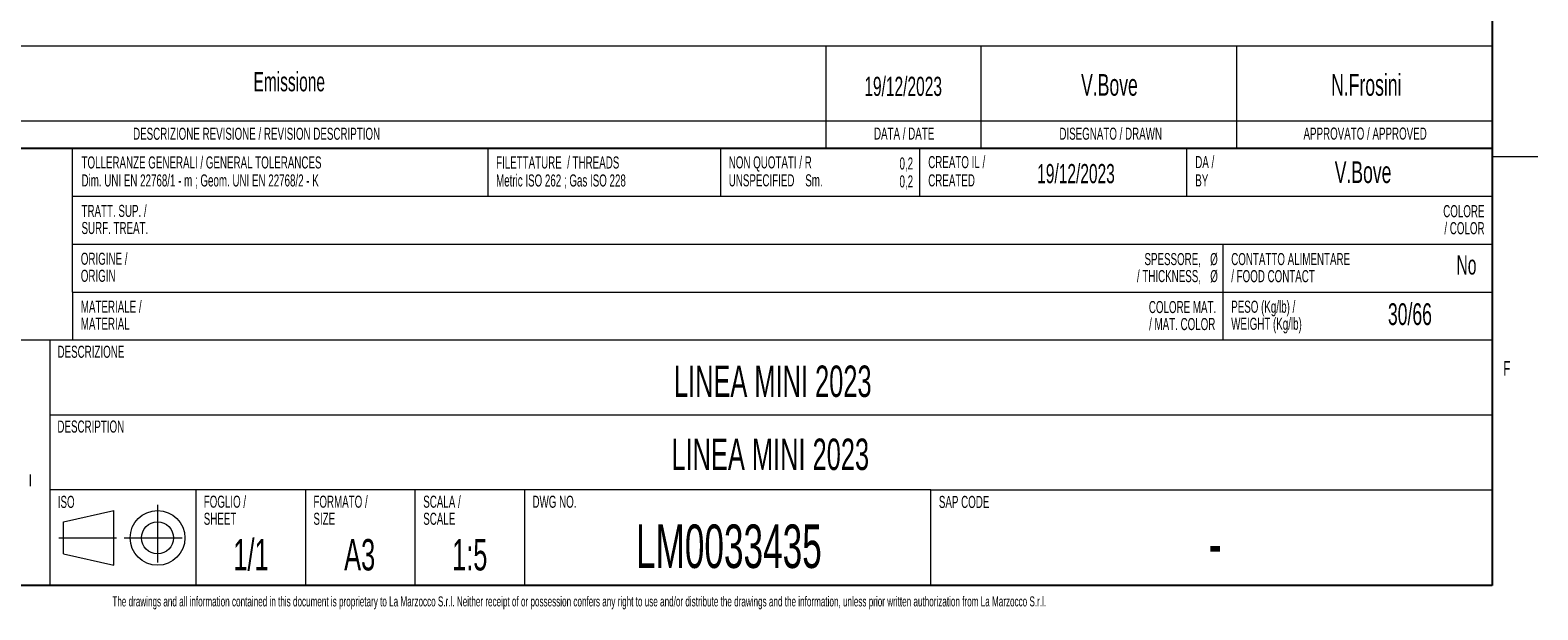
# Model space of a CAD drawing. Header units: millimetres. Extents: x 1 to 419, y 2 to 295.
# Tile 41 of 59: x 253 to 418, y 5 to 68. Entities that reach past the tile are written whole.
import ezdxf

# ---------------------------------------------------------------- set-up
doc = ezdxf.new("R2010")
doc.units = ezdxf.units.MM
doc.linetypes.add('CENTER', pattern=[10.16, 6.35, -1.27, 1.27, -1.27])
doc.styles.add('SLDTEXTSTYLE0', font='TXT', dxfattribs={"width": 0.605})

# ---------------------------------------------------------------- blocks, each defined once
blk = doc.blocks.new('SW_NOTE_0_2')
at = {"color": 0, "linetype": 'Continuous', "lineweight": 0, "attachment_point": 3, "style": 'SLDTEXTSTYLE0'}
for s, insert, char_height in [('/ THICKNESS,', (11.7, 1.71), 1.3229), ('%%c', (13.55, 1.71), 1.323)]:
    blk.add_mtext(s, dxfattribs=dict(at, insert=insert, char_height=char_height))
blk = doc.blocks.new('SW_NOTE_0_3')
at = {"color": 0, "linetype": 'Continuous', "lineweight": 0, "char_height": 1.323, "attachment_point": 3, "style": 'SLDTEXTSTYLE0'}
for s, insert in [('SPESSORE,', (10.34, 1.71)), ('%%c', (12.18, 1.71))]:
    blk.add_mtext(s, dxfattribs=dict(at, insert=insert))
blk = doc.blocks.new('SW_NOTE_0_4')
at = {"color": 0, "linetype": 'Continuous', "lineweight": 0, "char_height": 1.3229, "attachment_point": 1, "style": 'SLDTEXTSTYLE0'}
for s, insert in [('CONTATTO ALIMENTARE', (0, 1.71)), ('/ FOOD CONTACT', (0, -0.16))]:
    blk.add_mtext(s, dxfattribs=dict(at, insert=insert))
blk = doc.blocks.new('SW_NOTE_0_5')
at = {"color": 0, "linetype": 'Continuous', "lineweight": 0, "char_height": 1.3229, "attachment_point": 1, "style": 'SLDTEXTSTYLE0'}
for s, insert in [('TRATT. SUP. /', (0, 1.71)), ('SURF. TREAT.', (0, -0.16))]:
    blk.add_mtext(s, dxfattribs=dict(at, insert=insert))
blk = doc.blocks.new('SW_NOTE_0_6')
at = {"color": 0, "linetype": 'Continuous', "lineweight": 0, "char_height": 1.323, "attachment_point": 1, "style": 'SLDTEXTSTYLE0'}
for s, insert in [('ORIGINE /', (0, 1.71)), ('ORIGIN', (0, -0.16))]:
    blk.add_mtext(s, dxfattribs=dict(at, insert=insert))
blk = doc.blocks.new('SW_NOTE_0_7')
at = {"color": 0, "linetype": 'Continuous', "lineweight": 0, "char_height": 1.3229, "attachment_point": 1, "style": 'SLDTEXTSTYLE0'}
for s, insert in [('FILETTATURE  / THREADS', (0, 1.71)), ('Metric ISO 262 ; Gas ISO 228', (0, -0.26))]:
    blk.add_mtext(s, dxfattribs=dict(at, insert=insert))
blk = doc.blocks.new('SW_NOTE_0_8')
at = {"color": 0, "linetype": 'Continuous', "lineweight": 0, "char_height": 1.3229, "attachment_point": 1, "style": 'SLDTEXTSTYLE0'}
for s, insert in [('NON QUOTATI / R', (0, 1.71)), ('UNSPECIFIED    Sm.', (0, -0.26))]:
    blk.add_mtext(s, dxfattribs=dict(at, insert=insert))
blk = doc.blocks.new('SW_NOTE_0_9')
at = {"color": 0, "linetype": 'Continuous', "lineweight": 0, "attachment_point": 1, "style": 'SLDTEXTSTYLE0'}
for s, insert, char_height in [('MATERIALE /', (0, 1.71), 1.3229), ('MATERIAL', (0, -0.16), 1.323)]:
    blk.add_mtext(s, dxfattribs=dict(at, insert=insert, char_height=char_height))
blk = doc.blocks.new('SW_NOTE_0_10')
at = {"color": 0, "linetype": 'Continuous', "lineweight": 0, "char_height": 1.3229, "attachment_point": 1, "style": 'SLDTEXTSTYLE0'}
for s, insert in [('TOLLERANZE GENERALI / GENERAL TOLERANCES', (0, 1.71)), ('Dim. UNI EN 22768/1 - m ; Geom. UNI EN 22768/2 - K', (0, -0.26))]:
    blk.add_mtext(s, dxfattribs=dict(at, insert=insert))
blk = doc.blocks.new('SW_NOTE_0_11')
at = {"color": 0, "linetype": 'Continuous', "lineweight": 0, "char_height": 1.3229, "attachment_point": 1, "style": 'SLDTEXTSTYLE0'}
for s, insert in [('PESO (Kg/lb) /', (0, 1.71)), ('WEIGHT (Kg/lb)', (0, -0.16))]:
    blk.add_mtext(s, dxfattribs=dict(at, insert=insert))
blk = doc.blocks.new('SW_NOTE_0_12')
at = {"color": 0, "linetype": 'Continuous', "lineweight": 0, "char_height": 1.323, "attachment_point": 1, "style": 'SLDTEXTSTYLE0'}
for s, insert in [('FORMATO /', (0, 1.71)), ('SIZE', (0, -0.16))]:
    blk.add_mtext(s, dxfattribs=dict(at, insert=insert))
blk = doc.blocks.new('SW_NOTE_0_13')
at = {"color": 0, "linetype": 'Continuous', "lineweight": 0, "char_height": 1.323, "attachment_point": 1, "style": 'SLDTEXTSTYLE0'}
for s, insert in [('FOGLIO /', (0, 1.71)), ('SHEET', (0, -0.16))]:
    blk.add_mtext(s, dxfattribs=dict(at, insert=insert))
blk = doc.blocks.new('SW_NOTE_0_14')
at = {"color": 0, "linetype": 'Continuous', "lineweight": 0, "char_height": 1.323, "attachment_point": 1, "style": 'SLDTEXTSTYLE0'}
for s, insert in [('SCALA /', (0, 1.71)), ('SCALE', (0, -0.16))]:
    blk.add_mtext(s, dxfattribs=dict(at, insert=insert))

msp = doc.modelspace()

# ---------------------------------------------------------------- linework, layer by layer
at = {"color": 7, "linetype": 'Continuous', "lineweight": 25}
for p, q in [((413.5, 289.5), (413.5, 7.5)), ((216.5, 55.4), (413.5, 55.4)), ((413.5, 7.5), (6.5, 7.5))]:
    msp.add_line(p, q, dxfattribs=at)
at = {"color": 7, "linetype": 'Continuous', "lineweight": 18}
for p, q in [((216.5, 66.6), (413.5, 66.6)), ((340.5, 66.6), (340.5, 58.4)), ((357.5, 66.6), (357.5, 58.4)), ((385.5, 66.6), (385.5, 58.4)), ((216.5, 58.4), (413.5, 58.4)), ((340.5, 58.4), (340.5, 55.4)), ((357.5, 58.4), (357.5, 55.4)), ((385.5, 58.4), (385.5, 55.4)), ((258, 50.15), (258, 55.4)), ((303.5, 50.15), (303.5, 55.4)), ((329, 50.15), (329, 55.4)), ((350.75, 55.4), (350.75, 50.15)), ((380, 55.4), (380, 50.15)), ((413.5, 54.5), (418.5, 54.5)), ((258, 44.9), (258, 50.15)), ((258, 50.15), (413.5, 50.15)), ((258, 39.65), (258, 44.9)), ((258, 44.9), (413.5, 44.9)), ((384, 44.9), (384, 39.65)), ((258, 39.65), (258, 34.4)), ((258, 39.65), (413.5, 39.65)), ((384, 39.65), (384, 34.4)), ((216.5, 34.4), (255.5, 34.4)), ((255.5, 34.4), (413.5, 34.4)), ((255.5, 34.4), (255.5, 7.5)), ((255.5, 26.2), (413.5, 26.2)), ((253.3472, 19.647), (253.3472, 18.4011)), ((307.5, 18), (255.5, 18)), ((271.5, 18), (271.5, 7.5)), ((283.5, 18), (283.5, 7.5)), ((295.5, 18), (295.5, 7.5)), ((352, 18), (307.5, 18)), ((307.5, 18), (307.5, 7.5)), ((352, 7.5), (352, 18)), ((352, 18), (413.5, 18)), ((257, 14.47), (262.5, 15.72)), ((262.5, 9.72), (262.5, 15.72)), ((257, 10.97), (257, 14.47)), ((257, 10.97), (262.5, 9.72))]:
    msp.add_line(p, q, dxfattribs=at)
at = {"color": 7, "linetype": 'CENTER', "lineweight": 18}
for p, q in [((267.3, 16.3603), (267.3, 9.0797)), ((256.472, 12.72), (263.0078, 12.72)), ((263.6597, 12.72), (270.9403, 12.72))]:
    msp.add_line(p, q, dxfattribs=at)
at = {"color": 7, "linetype": 'Continuous', "lineweight": 18}
for radius in [3, 1.75]:
    msp.add_circle((267.3, 12.72), radius, dxfattribs=at)

# ---------------------------------------------------------------- block references
at = {"color": 7, "linetype": 'Continuous', "lineweight": 0}
for name, p in [('SW_NOTE_0_10', (258.973, 52.7914)), ('SW_NOTE_0_7', (304.3829, 52.7886)), ('SW_NOTE_0_8', (329.8713, 52.8019)), ('SW_NOTE_0_5', (258.973, 47.4821)), ('SW_NOTE_0_6', (258.8969, 42.2485)), ('SW_NOTE_0_3', (371.2563, 42.2104)), ('SW_NOTE_0_4', (384.9123, 42.2104)), ('SW_NOTE_0_2', (369.9021, 40.3466)), ('SW_NOTE_0_9', (258.8969, 36.9949)), ('SW_NOTE_0_11', (384.9123, 36.993)), ('SW_NOTE_0_13', (272.3618, 15.6392)), ('SW_NOTE_0_12', (284.376, 15.6392)), ('SW_NOTE_0_14', (296.4084, 15.6392))]:
    msp.add_blockref(name, p, dxfattribs=at)

# ---------------------------------------------------------------- texts
at = {"color": 7, "linetype": 'Continuous', "lineweight": 0, "style": 'SLDTEXTSTYLE0'}
for s, insert, char_height, attachment_point in [('Emissione', (281.7284, 63.731), 2.1, 2), ('19/12/2023', (348.9773, 63.2264), 2.1, 2), ('V.Bove', (371.5738, 63.5267), 2.38125, 2), ('N.Frosini', (399.7092, 63.5267), 2.38125, 2), ('DESCRIZIONE REVISIONE / REVISION DESCRIPTION', (278.1506, 57.6448), 1.322917, 2), ('DATA / DATE', (349.0826, 57.6661), 1.322917, 2), ('DISEGNATO / DRAWN', (371.7103, 57.6527), 1.322917, 2), ('APPROVATO / APPROVED', (399.5812, 57.664), 1.322917, 2), ('CREATO IL /', (351.723, 54.5374), 1.322917, 1), ('DA /', (380.973, 54.5374), 1.32292, 1), ('0,2', (350.0651, 54.3914), 1.32292, 3), ('19/12/2023', (363.6577, 53.668), 2.1, 1), ('V.Bove', (399.3569, 53.9683), 2.38125, 2), ('0,2', (350.0651, 52.4276), 1.32292, 3), ('CREATED', (351.723, 52.5374), 1.32292, 1), ('BY', (380.973, 52.5374), 1.32292, 1), ('COLORE', (412.6564, 49.1658), 1.32292, 3), ('/ COLOR', (412.6634, 47.3019), 1.32292, 3), ('No', (411.7763, 43.6801), 2.11667, 3), ('COLORE MAT.', (383.2656, 38.6658), 1.322917, 3), ('30/66', (404.4881, 38.4184), 2.38125, 2), ('/ MAT. COLOR', (383.1726, 36.8019), 1.322917, 3), ('DESCRIZIONE', (256.3472, 33.768), 1.322917, 1), ('LINEA MINI 2023', (334.6905, 31.5977), 3.439583, 2), ('F', (415.0982, 32.0781), 1.5875, 2), ('DESCRIPTION', (256.3346, 25.5774), 1.322917, 1), ('LINEA MINI 2023', (334.4192, 23.5977), 3.439583, 2), ('ISO', (256.3731, 17.3283), 1.32292, 1), ('DWG NO.', (308.375, 17.3446), 1.32292, 1), ('SAP CODE', (352.8874, 17.3204), 1.32292, 1), ('LM0033435', (329.885, 14.1892), 4.7625, 2), ('1/1', (277.5398, 12.5977), 3.43958, 2), ('A3', (289.4425, 12.5977), 3.43958, 2), ('1:5', (301.4998, 12.5977), 3.43958, 2), ('-', (383.1465, 14.7658), 5.2917, 2), ('The drawings and all information contained in this document is proprietary to La Marzocco S.r.l. Neither receipt of or possession confers any right to use and/or distribute the drawings and the information, unless prior written authorization from La Marzocco S.r.l.', (313.4944, 6.318), 1.1, 2)]:
    msp.add_mtext(s, dxfattribs=dict(at, insert=insert, char_height=char_height, attachment_point=attachment_point))

doc.saveas('drawing.dxf')
